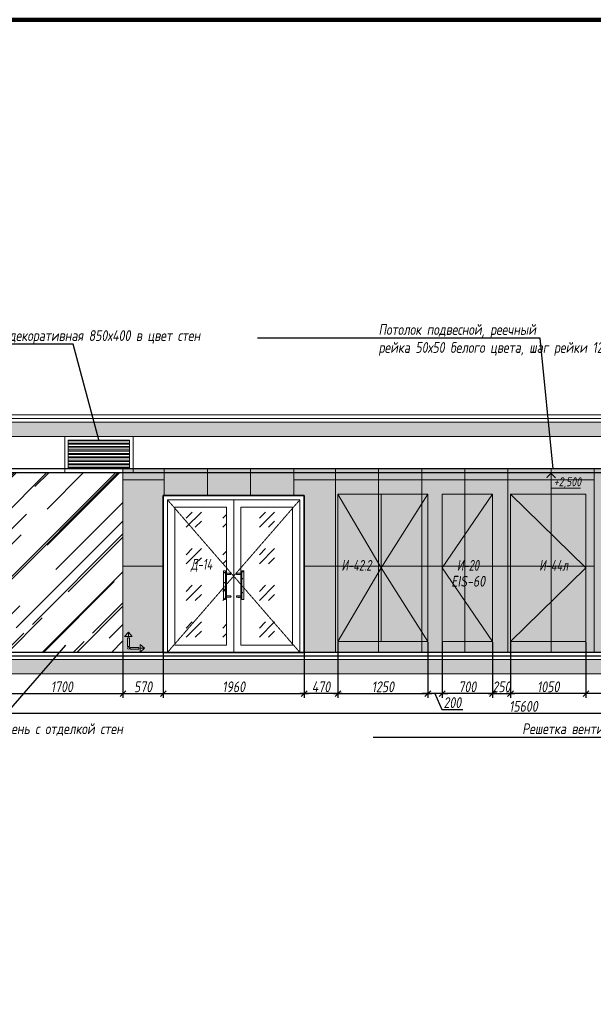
# Model space of a CAD drawing. Header units: millimetres. Extents: x -84210938 to 7466299, y -86687 to 22081.
# Tile 253 of 256: x 162550 to 170528, y 3671 to 17359. Entities that reach past the tile are written whole.
import ezdxf
from ezdxf import colors
from ezdxf.entities.mleader import LeaderData, LeaderLine
from ezdxf.math import Vec2, Vec3

# ---------------------------------------------------------------- set-up
doc = ezdxf.new("R2010")
doc.units = ezdxf.units.MM
doc.linetypes.add('( Hidden )', pattern=[0.375, 0.25, -0.125])
doc.linetypes.add('DASHDOT', pattern=[25.4, 12.7, -6.35, 0, -6.35])
doc.layers.get('Defpoints').update_dxf_attribs({"color": 31})
for name, color, linetype, lineweight in [('A-DETL-GENF', 7, 'Continuous', 5), ('meb', 26, 'Continuous', 15), ('Двери', 7, 'Continuous', 5), ('Отделка стен', 253, 'Continuous', 0), ('пот', 183, 'Continuous', 9)]:
    doc.layers.add(name, color=color, linetype=linetype, lineweight=lineweight)
for name, color, linetype, lineweight, true_color in [('dim_obm', 7, 'Continuous', 9, 0x005700), ('dim_razv', 7, 'DASHDOT', 9, 0x285228), ('pol', 7, 'Continuous', 15, 0x55666d)]:
    doc.layers.add(name, color=color, linetype=linetype, lineweight=lineweight, true_color=true_color)
doc.styles.add('fl_iso paper', font='isocpeur.ttf', dxfattribs={"width": 0.8, "oblique": 10})
doc.styles.add('In tre', font='isocpeur.ttf', dxfattribs={"width": 0.8, "oblique": 10})
doc.dimstyles.new('In tre 1_50', dxfattribs={"dimtxt": 150, "dimasz": 80, "dimexe": 60, "dimexo": 10, "dimgap": 20, "dimtad": 1, "dimdec": 0, "dimrnd": 5, "dimzin": 0, "dimdsep": 46, "dimtxsty": 'fl_iso paper', "dimblk": 'OBLIQUE', "dimcen": 0, "dimdle": 60, "dimadec": 0, "dimazin": 0, "dimtfac": 1, "dimtdec": 0, "dimtofl": 0, "dimtmove": 1, "dimatfit": 1, "dimfxl": 40, "dimtolj": 1, "dimtzin": 0, "dimarcsym": 1})
pattern_1 = [(352.5, (-99945.84, 258012.5), (100.426047, 107.214405), [0, -115.824, 0, -129.54, 0, -123.825]), (322.5, (-99945.84, 258012.5), (247.41986, 56.70328), [0, -62.484, 0, -104.394, 0, -40.005]), (282.5, (-100012.11, 258078.77), (168.099694, -167.489948), [0, -38.1, 0, -137.16, 0, -179.07]), (272.5, (-100012.1, 258078.77), (209.26523, -114.68433), [0, -19.05, 0, -89.916, 0, -102.87])]

# ---------------------------------------------------------------- blocks, each defined once
blk = doc.blocks.new('_Oblique')
at = {"color": 0, "linetype": 'ByBlock', "lineweight": -2}
blk.add_line((-0.5, -0.5), (0.5, 0.5), dxfattribs=at)
blk = doc.blocks.new('*D190')
at = {"layer": 'Defpoints', "color": 0, "linetype": 'ByBlock', "transparency": 16777216}
for p in [(164546, 8564), (166506, 8564), (166506, 7990)]:
    blk.add_point(p, dxfattribs=at)
at = {"layer": 'dim_razv', "color": 0, "linetype": 'ByBlock', "lineweight": -2, "transparency": 16777216}
for p, q in [((164546, 8554), (164546, 7930)), ((166506, 8554), (166506, 7930)), ((164486, 7990), (166566, 7990))]:
    blk.add_line(p, q, dxfattribs=at)
at = {"layer": 'dim_razv', "color": 0, "linetype": 'ByBlock', "lineweight": -2, "transparency": 16777216, "xscale": 80, "yscale": 80, "zscale": 80, "rotation": 180}
blk.add_blockref('_Oblique', (164546, 7990), dxfattribs=at)
at = {"layer": 'dim_razv', "color": 0, "linetype": 'ByBlock', "lineweight": -2, "transparency": 16777216, "xscale": 80, "yscale": 80, "zscale": 80}
blk.add_blockref('_Oblique', (166506, 7990), dxfattribs=at)
at = {"layer": 'dim_razv', "color": 0, "linetype": 'ByBlock', "transparency": 16777216, "insert": (165526, 8085), "char_height": 150, "attachment_point": 5, "style": 'fl_iso paper'}
blk.add_mtext('\\A1;1960', dxfattribs=at)
blk = doc.blocks.new('*D195')
at = {"layer": 'Defpoints', "color": 0, "linetype": 'ByBlock', "transparency": 16777216}
for p in [(161756, 8264), (177356, 8254), (177356, 7718)]:
    blk.add_point(p, dxfattribs=at)
at = {"layer": 'dim_razv', "color": 0, "linetype": 'ByBlock', "lineweight": -2, "transparency": 16777216}
for p, q in [((161756, 8254), (161756, 7658)), ((177356, 8244), (177356, 7658)), ((161696, 7718), (177416, 7718))]:
    blk.add_line(p, q, dxfattribs=at)
at = {"layer": 'dim_razv', "color": 0, "linetype": 'ByBlock', "lineweight": -2, "transparency": 16777216, "xscale": 80, "yscale": 80, "zscale": 80, "rotation": 180}
blk.add_blockref('_Oblique', (161756, 7718), dxfattribs=at)
at = {"layer": 'dim_razv', "color": 0, "linetype": 'ByBlock', "lineweight": -2, "transparency": 16777216, "xscale": 80, "yscale": 80, "zscale": 80}
blk.add_blockref('_Oblique', (177356, 7718), dxfattribs=at)
at = {"layer": 'dim_razv', "color": 0, "linetype": 'ByBlock', "transparency": 16777216, "insert": (169556, 7813), "char_height": 150, "attachment_point": 5, "style": 'fl_iso paper'}
blk.add_mtext('\\A1;15600', dxfattribs=at)
blk = doc.blocks.new('*D218')
at = {"layer": 'Defpoints', "color": 0, "linetype": 'ByBlock', "transparency": 16777216}
for p in [(162286, 8564), (163986, 8564), (163986, 7990)]:
    blk.add_point(p, dxfattribs=at)
at = {"layer": 'dim_razv', "color": 0, "linetype": 'ByBlock', "lineweight": -2, "transparency": 16777216}
for p, q in [((162286, 8554), (162286, 7930)), ((163986, 8554), (163986, 7930)), ((162226, 7990), (164046, 7990))]:
    blk.add_line(p, q, dxfattribs=at)
at = {"layer": 'dim_razv', "color": 0, "linetype": 'ByBlock', "lineweight": -2, "transparency": 16777216, "xscale": 80, "yscale": 80, "zscale": 80, "rotation": 180}
blk.add_blockref('_Oblique', (162286, 7990), dxfattribs=at)
at = {"layer": 'dim_razv', "color": 0, "linetype": 'ByBlock', "lineweight": -2, "transparency": 16777216, "xscale": 80, "yscale": 80, "zscale": 80}
blk.add_blockref('_Oblique', (163986, 7990), dxfattribs=at)
at = {"layer": 'dim_razv', "color": 0, "linetype": 'ByBlock', "transparency": 16777216, "insert": (163136, 8085), "char_height": 150, "attachment_point": 5, "style": 'fl_iso paper'}
blk.add_mtext('\\A1;1700', dxfattribs=at)
blk = doc.blocks.new('*D219')
at = {"layer": 'Defpoints', "color": 0, "linetype": 'ByBlock', "transparency": 16777216}
for p in [(163986, 8564), (164546, 8264), (164546, 7990)]:
    blk.add_point(p, dxfattribs=at)
at = {"layer": 'dim_razv', "color": 0, "linetype": 'ByBlock', "lineweight": -2, "transparency": 16777216}
for p, q in [((163986, 8554), (163986, 7930)), ((164546, 8254), (164546, 7930)), ((163926, 7990), (164606, 7990))]:
    blk.add_line(p, q, dxfattribs=at)
at = {"layer": 'dim_razv', "color": 0, "linetype": 'ByBlock', "lineweight": -2, "transparency": 16777216, "xscale": 80, "yscale": 80, "zscale": 80, "rotation": 180}
blk.add_blockref('_Oblique', (163986, 7990), dxfattribs=at)
at = {"layer": 'dim_razv', "color": 0, "linetype": 'ByBlock', "lineweight": -2, "transparency": 16777216, "xscale": 80, "yscale": 80, "zscale": 80}
blk.add_blockref('_Oblique', (164546, 7990), dxfattribs=at)
at = {"layer": 'dim_razv', "color": 0, "linetype": 'ByBlock', "transparency": 16777216, "insert": (164266, 8085), "char_height": 150, "attachment_point": 5, "style": 'fl_iso paper'}
blk.add_mtext('\\A1;570', dxfattribs=at)
blk = doc.blocks.new('*D220')
at = {"layer": 'Defpoints', "color": 0, "linetype": 'ByBlock', "transparency": 16777216}
for p in [(169126, 8714), (169376, 8714), (169376, 7990)]:
    blk.add_point(p, dxfattribs=at)
at = {"layer": 'dim_razv', "color": 0, "linetype": 'ByBlock', "lineweight": -2, "transparency": 16777216}
for p, q in [((169126, 8704), (169126, 7930)), ((169376, 8704), (169376, 7930)), ((169066, 7990), (169436, 7990))]:
    blk.add_line(p, q, dxfattribs=at)
at = {"layer": 'dim_razv', "color": 0, "linetype": 'ByBlock', "lineweight": -2, "transparency": 16777216, "xscale": 80, "yscale": 80, "zscale": 80, "rotation": 180}
blk.add_blockref('_Oblique', (169126, 7990), dxfattribs=at)
at = {"layer": 'dim_razv', "color": 0, "linetype": 'ByBlock', "lineweight": -2, "transparency": 16777216, "xscale": 80, "yscale": 80, "zscale": 80}
blk.add_blockref('_Oblique', (169376, 7990), dxfattribs=at)
at = {"layer": 'dim_razv', "color": 0, "linetype": 'ByBlock', "transparency": 16777216, "insert": (169251, 8085), "char_height": 150, "attachment_point": 5, "style": 'fl_iso paper'}
blk.add_mtext('\\A1;250', dxfattribs=at)
blk = doc.blocks.new('1')
at = {"layer": 'pol', "linetype": 'ByBlock'}
h = blk.add_hatch(color=1, dxfattribs=at)
h.paths.add_polyline_path([(35776, 73135), (35803, 73135), (35803, 73259), (35776, 73259)])
h.paths.add_polyline_path([(35790, 73275), (35843, 73275), (35790, 73338)])
h.paths.add_polyline_path([(35790, 73275), (35736, 73275), (35790, 73338)])
edge = h.paths.add_edge_path()
edge.add_arc((35790, 73111), 13.4, 0, 360)
h = blk.add_hatch(color=1, dxfattribs=at)
h.paths.add_polyline_path([(35813, 73097), (35813, 73124), (35937, 73124), (35937, 73097)])
h.paths.add_polyline_path([(35952, 73111), (35952, 73164), (36016, 73111)])
h.paths.add_polyline_path([(35952, 73111), (35952, 73057), (36016, 73111)])
at = {"layer": 'pol', "color": 1, "linetype": 'ByBlock'}
for points in [[(35790, 73275), (35736, 73275), (35790, 73338), (35790, 73275)], [(35790, 73275), (35843, 73275), (35790, 73338), (35790, 73275)], [(35952, 73111), (35952, 73164), (36016, 73111), (35952, 73111)], [(35952, 73111), (35952, 73057), (36016, 73111), (35952, 73111)]]:
    blk.add_lwpolyline(points, dxfattribs=at)
for points in [[(35776, 73135), (35803, 73135), (35803, 73259), (35776, 73259)], [(35813, 73097), (35813, 73124), (35937, 73124), (35937, 73097)]]:
    blk.add_lwpolyline(points, close=True, dxfattribs=at)
blk.add_circle((35790, 73111), 13.4, dxfattribs=at)
blk = doc.blocks.new('*D750')
at = {"layer": 'Defpoints', "color": 0, "linetype": 'ByBlock', "transparency": 16777216}
for p in [(170426, 8714), (173776, 8564), (170426, 7990)]:
    blk.add_point(p, dxfattribs=at)
at = {"layer": 'dim_razv', "color": 0, "linetype": 'ByBlock', "lineweight": -2, "transparency": 16777216}
for p, q in [((170426, 8704), (170426, 7930)), ((173776, 8554), (173776, 7930)), ((173836, 7990), (170366, 7990))]:
    blk.add_line(p, q, dxfattribs=at)
at = {"layer": 'dim_razv', "color": 0, "linetype": 'ByBlock', "lineweight": -2, "transparency": 16777216, "xscale": 80, "yscale": 80, "zscale": 80, "rotation": 180}
blk.add_blockref('_Oblique', (170426, 7990), dxfattribs=at)
at = {"layer": 'dim_razv', "color": 0, "linetype": 'ByBlock', "lineweight": -2, "transparency": 16777216, "xscale": 80, "yscale": 80, "zscale": 80}
blk.add_blockref('_Oblique', (173776, 7990), dxfattribs=at)
at = {"layer": 'dim_razv', "color": 0, "linetype": 'ByBlock', "transparency": 16777216, "insert": (172101, 8085), "char_height": 150, "attachment_point": 5, "style": 'fl_iso paper'}
blk.add_mtext('\\A1;3350', dxfattribs=at)
blk = doc.blocks.new('*D751')
at = {"layer": 'Defpoints', "color": 0, "linetype": 'ByBlock', "transparency": 16777216}
for p in [(169376, 8714), (170426, 8714), (169376, 7990)]:
    blk.add_point(p, dxfattribs=at)
at = {"layer": 'dim_razv', "color": 0, "linetype": 'ByBlock', "lineweight": -2, "transparency": 16777216}
for p, q in [((169376, 8704), (169376, 7930)), ((170426, 8704), (170426, 7930)), ((170486, 7990), (169316, 7990))]:
    blk.add_line(p, q, dxfattribs=at)
at = {"layer": 'dim_razv', "color": 0, "linetype": 'ByBlock', "lineweight": -2, "transparency": 16777216, "xscale": 80, "yscale": 80, "zscale": 80, "rotation": 180}
blk.add_blockref('_Oblique', (169376, 7990), dxfattribs=at)
at = {"layer": 'dim_razv', "color": 0, "linetype": 'ByBlock', "lineweight": -2, "transparency": 16777216, "xscale": 80, "yscale": 80, "zscale": 80}
blk.add_blockref('_Oblique', (170426, 7990), dxfattribs=at)
at = {"layer": 'dim_razv', "color": 0, "linetype": 'ByBlock', "transparency": 16777216, "insert": (169901, 8085), "char_height": 150, "attachment_point": 5, "style": 'fl_iso paper'}
blk.add_mtext('\\A1;1050', dxfattribs=at)
blk = doc.blocks.new('*D752')
at = {"layer": 'Defpoints', "color": 0, "linetype": 'ByBlock', "transparency": 16777216}
for p in [(168426, 8714), (169126, 8714), (168426, 7990)]:
    blk.add_point(p, dxfattribs=at)
at = {"layer": 'dim_razv', "color": 0, "linetype": 'ByBlock', "lineweight": -2, "transparency": 16777216}
for p, q in [((168426, 8704), (168426, 7930)), ((169126, 8704), (169126, 7930)), ((169186, 7990), (168366, 7990))]:
    blk.add_line(p, q, dxfattribs=at)
at = {"layer": 'dim_razv', "color": 0, "linetype": 'ByBlock', "lineweight": -2, "transparency": 16777216, "xscale": 80, "yscale": 80, "zscale": 80, "rotation": 180}
blk.add_blockref('_Oblique', (168426, 7990), dxfattribs=at)
at = {"layer": 'dim_razv', "color": 0, "linetype": 'ByBlock', "lineweight": -2, "transparency": 16777216, "xscale": 80, "yscale": 80, "zscale": 80}
blk.add_blockref('_Oblique', (169126, 7990), dxfattribs=at)
at = {"layer": 'dim_razv', "color": 0, "linetype": 'ByBlock', "transparency": 16777216, "insert": (168776, 8085), "char_height": 150, "attachment_point": 5, "style": 'fl_iso paper'}
blk.add_mtext('\\A1;700', dxfattribs=at)
blk = doc.blocks.new('*D753')
at = {"layer": 'Defpoints', "color": 0, "linetype": 'ByBlock', "transparency": 16777216}
for p in [(168226, 8714), (168426, 8714), (168226, 7990)]:
    blk.add_point(p, dxfattribs=at)
at = {"layer": 'dim_razv', "color": 0, "linetype": 'ByBlock', "lineweight": -2, "transparency": 16777216}
for p, q in [((168226, 8704), (168226, 7930)), ((168426, 8704), (168426, 7930)), ((168226, 7990), (168146, 7990)), ((168426, 7990), (168226, 7990)), ((168326, 7990), (168421, 7770)), ((168426, 7990), (168506, 7990)), ((168421, 7770), (168715, 7770))]:
    blk.add_line(p, q, dxfattribs=at)
at = {"layer": 'dim_razv', "color": 0, "linetype": 'ByBlock', "lineweight": -2, "transparency": 16777216, "xscale": 80, "yscale": 80, "zscale": 80}
blk.add_blockref('_Oblique', (168226, 7990), dxfattribs=at)
at = {"layer": 'dim_razv', "color": 0, "linetype": 'ByBlock', "lineweight": -2, "transparency": 16777216, "xscale": 80, "yscale": 80, "zscale": 80, "rotation": 180}
blk.add_blockref('_Oblique', (168426, 7990), dxfattribs=at)
at = {"layer": 'dim_razv', "color": 0, "linetype": 'ByBlock', "transparency": 16777216, "insert": (168568, 7865), "char_height": 150, "attachment_point": 5, "style": 'fl_iso paper'}
blk.add_mtext('\\A1;200', dxfattribs=at)
blk = doc.blocks.new('*D754')
at = {"layer": 'Defpoints', "color": 0, "linetype": 'ByBlock', "transparency": 16777216}
for p in [(166976, 8714), (166506, 8564), (166506, 7990)]:
    blk.add_point(p, dxfattribs=at)
at = {"layer": 'dim_razv', "color": 0, "linetype": 'ByBlock', "lineweight": -2, "transparency": 16777216}
for p, q in [((166976, 8704), (166976, 7930)), ((166506, 8554), (166506, 7930)), ((167036, 7990), (166446, 7990))]:
    blk.add_line(p, q, dxfattribs=at)
at = {"layer": 'dim_razv', "color": 0, "linetype": 'ByBlock', "lineweight": -2, "transparency": 16777216, "xscale": 80, "yscale": 80, "zscale": 80, "rotation": 180}
blk.add_blockref('_Oblique', (166506, 7990), dxfattribs=at)
at = {"layer": 'dim_razv', "color": 0, "linetype": 'ByBlock', "lineweight": -2, "transparency": 16777216, "xscale": 80, "yscale": 80, "zscale": 80}
blk.add_blockref('_Oblique', (166976, 7990), dxfattribs=at)
at = {"layer": 'dim_razv', "color": 0, "linetype": 'ByBlock', "transparency": 16777216, "insert": (166741, 8085), "char_height": 150, "attachment_point": 5, "style": 'fl_iso paper'}
blk.add_mtext('\\A1;470', dxfattribs=at)
blk = doc.blocks.new('*D1143')
at = {"layer": 'Defpoints', "color": 0, "linetype": 'ByBlock', "transparency": 16777216}
for p in [(166976, 8714), (168226, 8714), (168226, 7990)]:
    blk.add_point(p, dxfattribs=at)
at = {"layer": 'dim_razv', "color": 0, "linetype": 'ByBlock', "lineweight": -2, "transparency": 16777216}
for p, q in [((166976, 8704), (166976, 7930)), ((168226, 8704), (168226, 7930)), ((166916, 7990), (168286, 7990))]:
    blk.add_line(p, q, dxfattribs=at)
at = {"layer": 'dim_razv', "color": 0, "linetype": 'ByBlock', "lineweight": -2, "transparency": 16777216, "xscale": 80, "yscale": 80, "zscale": 80, "rotation": 180}
blk.add_blockref('_Oblique', (166976, 7990), dxfattribs=at)
at = {"layer": 'dim_razv', "color": 0, "linetype": 'ByBlock', "lineweight": -2, "transparency": 16777216, "xscale": 80, "yscale": 80, "zscale": 80}
blk.add_blockref('_Oblique', (168226, 7990), dxfattribs=at)
at = {"layer": 'dim_razv', "color": 0, "linetype": 'ByBlock', "transparency": 16777216, "insert": (167601, 8085), "char_height": 150, "attachment_point": 5, "style": 'fl_iso paper'}
blk.add_mtext('\\A1;1250', dxfattribs=at)

msp = doc.modelspace()

# ---------------------------------------------------------------- hatches: boundary and pattern name
at = {"true_color": 0x5294a7}
h = msp.add_hatch(dxfattribs=at)
h.set_pattern_fill('AR-RROOF', color=135, scale=20, angle=45, style=0)
h.set_pattern_definition([(45, (280, 13356.9), (431.0523, 1149.4728), [7620, -1016, 2540, -508]), (45, (578.14, 14014.26), (-836.96, 118.5394), [1524, -167.64, 3048, -381]), (45, (154.28, 13841.84), (1627.2224, 2108.56414), [4064, -711.2, 2032, -508])])
h.paths.add_polyline_path([(162286, 11064), (163986, 11064), (163986, 8564), (162286, 8564)])
at = {"true_color": 0xcccccc}
h = msp.add_hatch(dxfattribs=at)
h.set_pattern_fill('AR-SAND', color=254, scale=3, angle=315)
h.set_pattern_definition(pattern_1)
h.paths.add_polyline_path([(165410.7, 9299.1), (165383.6, 9299.1), (165383.6, 9695.6), (165410.7, 9695.6)])
h = msp.add_hatch(dxfattribs=at)
h.set_pattern_fill('AR-SAND', color=254, scale=3, angle=315)
h.set_pattern_definition(pattern_1)
edge = h.paths.add_edge_path()
edge.add_line((165483.2, 9664.6), (165410.7, 9664.6))
edge.add_line((165410.7, 9664.6), (165410.7, 9645.3))
edge.add_line((165410.7, 9645.3), (165483.2, 9645.3))
edge.add_arc((165477.9, 9655), 11, 298.44951, 421.55049)
h = msp.add_hatch(dxfattribs=at)
h.set_pattern_fill('AR-SAND', color=254, scale=3, angle=315)
h.set_pattern_definition(pattern_1)
edge = h.paths.add_edge_path()
edge.add_line((165568.9, 9664.6), (165641.3, 9664.6))
edge.add_line((165641.3, 9664.6), (165641.3, 9645.3))
edge.add_line((165641.3, 9645.3), (165568.9, 9645.3))
edge.add_arc((165574.2, 9655), 11, 118.44951, 241.55049, ccw=False)
h = msp.add_hatch(dxfattribs=at)
h.set_pattern_fill('AR-SAND', color=254, scale=3, angle=315)
h.set_pattern_definition(pattern_1)
h.paths.add_polyline_path([(165641.3, 9299.1), (165668.4, 9299.1), (165668.4, 9695.6), (165641.3, 9695.6)])
h = msp.add_hatch(dxfattribs=at)
h.set_pattern_fill('AR-SAND', color=254, scale=3, angle=315)
h.set_pattern_definition(pattern_1)
edge = h.paths.add_edge_path()
edge.add_line((165483.2, 9330), (165410.7, 9330))
edge.add_line((165410.7, 9330), (165410.7, 9349.3))
edge.add_line((165410.7, 9349.3), (165483.2, 9349.3))
edge.add_arc((165477.9, 9339.7), 11, -61.55049, 61.55049, ccw=False)
h = msp.add_hatch(dxfattribs=at)
h.set_pattern_fill('AR-SAND', color=254, scale=3, angle=315)
h.set_pattern_definition(pattern_1)
edge = h.paths.add_edge_path()
edge.add_line((165568.9, 9330), (165641.3, 9330))
edge.add_line((165641.3, 9330), (165641.3, 9349.3))
edge.add_line((165641.3, 9349.3), (165568.9, 9349.3))
edge.add_arc((165574.2, 9339.7), 11, 118.44951, 241.55049)
at = {"layer": 'A-DETL-GENF'}
h = msp.add_hatch(dxfattribs=at)
h.set_pattern_fill('ANSI35', color=256, scale=20, style=0)
h.set_pattern_definition([(45, (32373.26, 722.8), (-89.80256, 89.80256), []), (45, (32463.07, 722.8), (-89.80256, 89.80256), [158.75, -31.75, 0, -31.75])])
h.paths.add_polyline_path([(154647.4, 11564), (203744.9, 11564), (203744.9, 11764), (154647.4, 11764)])
h.paths.add_polyline_path([(154647.4, 8264), (203744.9, 8264), (203744.9, 8464), (154647.4, 8464)])
at = {"layer": 'dim_obm'}
msp.add_hatch(color=256, dxfattribs=at).paths.add_polyline_path([(170009.1, 10996), (169941, 11064), (169873, 10996), (169884.5, 10984.4), (169941, 11040.9), (169997.5, 10984.4)], flags=0)
at = {"layer": 'dim_razv', "true_color": 0xeceae4, "transparency": 33554687}
h = msp.add_hatch(dxfattribs=at)
h.set_pattern_fill('AR-SAND', color=254, scale=3, angle=315)
h.paths.add_polyline_path([(155506, 8564), (155506, 11114), (162286, 11114), (162286, 8564), (161756, 8564), (161756, 10764), (160156, 10764), (160156, 8564)])
h.paths.add_polyline_path([(163986, 8564), (163986, 11114), (175676, 11114), (175676, 8564), (175226, 8564), (175226, 10764), (173776, 10764), (173776, 8564), (166506, 8564), (166506, 10744), (164546, 10744), (164546, 8564)])
h.paths.add_polyline_path([(172651, 8614), (173451, 8614), (173451, 9264), (172651, 9264)], flags=16)
h.paths.add_polyline_path([(176726, 11114), (178286, 11114), (178286, 8564), (176726, 8564)])
h.paths.add_polyline_path([(180496, 11114), (184626, 11114), (184626, 8564), (180496, 8564)])
h.paths.add_polyline_path([(185676, 11114), (197536, 11114), (197536, 8564), (185676, 8564)])
h.paths.add_polyline_path([(187286, 9994), (188036, 9994), (188036, 8644), (187286, 8644)], flags=16)
h.paths.add_polyline_path([(198586, 11114), (201931, 11114), (201931, 8564), (198586, 8564)])
h.paths.add_polyline_path([(200121, 9994), (200871, 9994), (200871, 8644), (200121, 8644)], flags=16)
h.paths.add_polyline_path([(202981, 11114), (203236, 11114), (203236, 8564), (202981, 8564)])
at = {"layer": 'meb', "lineweight": 13, "transparency": 33554687}
h = msp.add_hatch(dxfattribs=at)
h.set_pattern_fill('ANSI32', color=256, scale=5, angle=135)
h.set_pattern_definition([(180, (-69836.067, 14314.37), (-4e-15, -47.625), []), (180, (-69851.94, 14330.247), (-4e-15, -47.625), [])])
h.paths.add_polyline_path([(163226, 11114), (164076, 11114), (164076, 11514), (163226, 11514)])
at = {"layer": 'пот', "lineweight": 0, "true_color": 0x7e9fe7}
h = msp.add_hatch(dxfattribs=at)
h.set_pattern_fill('GOST_GLASS', color=161, scale=60)
h.set_pattern_definition([(45, (420, 13356.9), (509.1169, -5e-14), [300, -420]), (45, (547.28, 13356.9), (509.1169, -5e-14), [120, -600]), (45, (420, 13484.18), (509.1169, -5e-14), [120, -600])])
h.paths.add_polyline_path([(164706, 10584), (165426, 10584), (165426, 8664), (164706, 8664)])
h.paths.add_polyline_path([(165626, 10584), (166346, 10584), (166346, 8664), (165626, 8664)])

# ---------------------------------------------------------------- linework, layer by layer
at = {"lineweight": 13}
for points in [[(154647.4, 11814), (203744.9, 11814), (203744.9, 11864), (154647.4, 11864)], [(203744.9, 11764), (154647.4, 11764), (154647.4, 11814), (203744.9, 11814)], [(154647.4, 11564), (203744.9, 11564), (203744.9, 11764), (154647.4, 11764)], [(163176, 11064), (164126, 11064), (164126, 11564), (163176, 11564)], [(163226, 11114), (164076, 11114), (164076, 11514), (163226, 11514)], [(163986, 8564), (163986, 11114), (175676, 11114), (175676, 8564), (175226, 8564), (175226, 10764), (173776, 10764), (173776, 8564), (166506, 8564), (166506, 10744), (164546, 10744), (164546, 8564)], [(162286, 11064), (163986, 11064), (163986, 8564), (162286, 8564)], [(164606, 8564), (164606, 10684), (166446, 10684), (166446, 8564)], [(164606, 10684), (165526, 10684), (165526, 8564), (164606, 8564)], [(165526, 10684), (166446, 10684), (166446, 8564), (165526, 8564)], [(166976, 8714), (166976, 10764), (168226, 10764), (168226, 8714)], [(168426, 8714), (168426, 10764), (169126, 10764), (169126, 8714)], [(169376, 8714), (169376, 10764), (170426, 10764), (170426, 8714)], [(164706, 10584), (165426, 10584), (165426, 8664), (164706, 8664)], [(165626, 10584), (166346, 10584), (166346, 8664), (165626, 8664)], [(165410.7, 9299.1), (165383.6, 9299.1), (165383.6, 9695.6), (165410.7, 9695.6)], [(165641.3, 9299.1), (165668.4, 9299.1), (165668.4, 9695.6), (165641.3, 9695.6)], [(154647.4, 8264), (203744.9, 8264), (203744.9, 8464), (154647.4, 8464)]]:
    msp.add_lwpolyline(points, close=True, dxfattribs=at)
at = {"lineweight": 30}
msp.add_lwpolyline([(203236, 11114), (155506, 11114), (155506, 11064), (203236, 11064)], close=True, dxfattribs=at)
at = {"lineweight": 35}
msp.add_lwpolyline([(164546, 8564), (164546, 10744), (166506, 10744), (166506, 8564)], close=True, dxfattribs=at)
at = {"linetype": '( Hidden )', "lineweight": 13, "ltscale": 10}
for points in [[(164606, 10684), (165526, 9624), (164606, 8564)], [(166446, 10684), (165526, 9624), (166446, 8564)]]:
    msp.add_lwpolyline(points, dxfattribs=at)
at = {"lineweight": 13}
for points in [[(165526, 10684), (165526, 8564)], [(166976, 10764), (167576, 9739), (166976, 8714)], [(167576, 10764), (167576, 8714)], [(168226, 10764), (167576, 9739), (168226, 8714)], [(169126, 10764), (168426, 9739), (169126, 8714)], [(169376, 10764), (170426, 9739), (169376, 8714)], [(203436, 8514), (203744.9, 8514), (203744.9, 8464), (154647.4, 8464), (154647.4, 8514), (155306, 8514)], [(155506, 8514), (203236, 8514)]]:
    msp.add_lwpolyline(points, dxfattribs=at)
for points in [[(165483.2, 9664.6), (165410.7, 9664.6), (165410.7, 9645.3), (165483.2, 9645.3, 0.5955342)], [(165568.9, 9664.6), (165641.3, 9664.6), (165641.3, 9645.3), (165568.9, 9645.3, -0.5955342)], [(165483.2, 9330), (165410.7, 9330), (165410.7, 9349.3), (165483.2, 9349.3, -0.5955342)], [(165568.9, 9330), (165641.3, 9330), (165641.3, 9349.3), (165568.9, 9349.3, 0.5955342)]]:
    msp.add_lwpolyline(points, format="xyb", close=True, dxfattribs=at)
at = {"lineweight": 30}
for points in [[(203236, 8564), (155506, 8564)], [(155506, 8514), (203236, 8514)]]:
    msp.add_lwpolyline(points, dxfattribs=at)
at = {"layer": 'Defpoints', "color": 1, "lineweight": 100}
msp.add_lwpolyline([(145825.4, -10016.5), (249195.3, -10016.5), (249195.3, 17359), (145825.4, 17359)], close=True, dxfattribs=at)
at = {"layer": 'dim_obm'}
msp.add_lwpolyline([(169941, 11064), (169941, 10984), (169941, 10848.5), (170352, 10848.5)], dxfattribs=at)
at = {"layer": 'Отделка стен', "transparency": 33554687}
for points in [[(164561, 10844), (164561, 11114), (164126, 11114)], [(165161, 10744), (165161, 11114), (164561, 11114), (164561, 10744)], [(165761, 10744), (165761, 11114), (165161, 11114), (165161, 10744)], [(166361, 10744), (166361, 11114), (165761, 11114), (165761, 10744)], [(166506, 10964), (166941, 10964), (166941, 11114), (166361, 11114), (166361, 10744)], [(163986, 11064), (163986, 10964), (164546, 10964)], [(164561, 10964), (163986, 10964), (163986, 9764), (164546, 9764)], [(166506, 9764), (166941, 9764), (166941, 10964), (166361, 10964)], [(164546, 9764), (163986, 9764), (163986, 8564), (164561, 8564)], [(166361, 8564), (166361, 8564), (166941, 8564), (166941, 9764), (166506, 9764)]]:
    msp.add_lwpolyline(points, dxfattribs=at)
for points in [[(166941, 11114), (166941, 10964), (167541, 10964), (167541, 11114)], [(167541, 11114), (167541, 10964), (168141, 10964), (168141, 11114)], [(168141, 11114), (168141, 10964), (168741, 10964), (168741, 11114)], [(168741, 11114), (168741, 10964), (169341, 10964), (169341, 11114)], [(169341, 11114), (169341, 10964), (169941, 10964), (169941, 11114)], [(169941, 11114), (169941, 10964), (170541, 10964), (170541, 11114)], [(166941, 10964), (166941, 9764), (167541, 9764), (167541, 10964)], [(167541, 10964), (167541, 9764), (168141, 9764), (168141, 10964)], [(168141, 10964), (168141, 9764), (168741, 9764), (168741, 10964)], [(168741, 10964), (168741, 9764), (169341, 9764), (169341, 10964)], [(169341, 10964), (169341, 9764), (169941, 9764), (169941, 10964)], [(169941, 10964), (169941, 9764), (170541, 9764), (170541, 10964)], [(166941, 9764), (166941, 8564), (167541, 8564), (167541, 9764)], [(167541, 9764), (167541, 8564), (168141, 8564), (168141, 9764)], [(168141, 9764), (168141, 8564), (168741, 8564), (168741, 9764)], [(168741, 9764), (168741, 8564), (169341, 8564), (169341, 9764)], [(169341, 9764), (169341, 8564), (169941, 8564), (169941, 9764)], [(169941, 9764), (169941, 8564), (170541, 8564), (170541, 9764)]]:
    msp.add_lwpolyline(points, close=True, dxfattribs=at)

# ---------------------------------------------------------------- block references
at = {"linetype": 'ByBlock', "xscale": 0.9938708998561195, "yscale": 0.9938708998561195, "zscale": 0.9938708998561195}
msp.add_blockref('1', (128492, -64042.3), dxfattribs=at)

# ---------------------------------------------------------------- texts
at = {"layer": 'dim_obm', "insert": (169979.4, 10997.7), "char_height": 125, "attachment_point": 1, "line_spacing_factor": 0.666667, "style": 'fl_iso paper'}
msp.add_mtext('+2,500', dxfattribs=at)
at = {"layer": 'Двери', "lineweight": 0, "char_height": 150, "attachment_point": 5, "style": 'fl_iso paper'}
for s, insert in [('{\\W0.7;Д-14}', (165078.9, 9773.4)), ('{\\W0.7;И-42.2}', (167233.1, 9773.4)), ('{\\W0.7;И-20}', (168784.9, 9773.4)), ('{\\W0.7;И-44л}', (169975.8, 9773.4))]:
    msp.add_mtext_dynamic_manual_height_columns(s, width=190.261, gutter_width=1350, heights=[0], dxfattribs=dict(at, insert=insert))
at = {"layer": 'Двери', "lineweight": 0, "insert": (168788.3, 9552.5), "char_height": 150, "width": 190.261, "attachment_point": 5, "style": 'fl_iso paper'}
msp.add_mtext('EIS-60', dxfattribs=at)

# ---------------------------------------------------------------- dimensions: what is measured, and where the dimension line sits
at = {"layer": 'dim_razv', "linetype": 'ByBlock'}
for base, p1, p2, picture, middle in [((166506, 7989.8), (166976, 8714), (166506, 8564), '*D754', (166741, 8084.8)), ((168226, 7989.8), (166976, 8714), (168226, 8714), '*D1143', (167601, 8084.8)), ((168426, 7989.8), (169126, 8714), (168426, 8714), '*D752', (168776, 8084.8)), ((169376, 7989.8), (170426, 8714), (169376, 8714), '*D751', (169901, 8084.8)), ((170426, 7989.8), (173776, 8564), (170426, 8714), '*D750', (172101, 8084.8)), ((163986, 7989.8), (162286, 8564), (163986, 8564), '*D218', (163136, 8084.8)), ((166506, 7989.8), (164546, 8564), (166506, 8564), '*D190', (165526, 8084.8)), ((177356, 7717.8), (161756, 8264), (177356, 8254), '*D195', (169556, 7812.8))]:
    dim = msp.add_linear_dim(base=base, p1=p1, p2=p2, dimstyle='In tre 1_50', dxfattribs=at)
    dim.commit()
    dim.dimension.update_dxf_attribs({"geometry": picture, "text_midpoint": middle})
for base, p1, p2, picture, middle in [((168226, 7989.8), (168426, 8714), (168226, 8714), '*D753', (168440.5, 7769.8)), ((169376, 7989.8), (169126, 8714), (169376, 8714), '*D220', (169251, 7989.8))]:
    dim = msp.add_linear_dim(base=base, p1=p1, p2=p2, dimstyle='In tre 1_50', dxfattribs=at)
    dim.commit()
    dim.dimension.update_dxf_attribs({"geometry": picture, "text_midpoint": middle, "dimtype": 160})
dim = msp.add_linear_dim(base=(164546, 7989.8), p1=(163986, 8564), p2=(164546, 8264), text='570', dimstyle='In tre 1_50', dxfattribs=at)
dim.commit()
dim.dimension.update_dxf_attribs({"geometry": '*D219', "text_midpoint": (164266, 8084.8)})

# ---------------------------------------------------------------- leaders
at = {"layer": 'dim_razv', "color": 0, "linetype": 'ByBlock'}
ml = msp.add_multileader_mtext('Standard', dxfattribs=at)
ml.set_content('Потолок подвесной, реечный\\Pрейка 50х50 белого цвета, шаг рейки 120-125мм', style='In tre')
ml.set_leader_properties()
ml.build(insert=Vec2(0, 0))
ml.multileader.update_dxf_attribs({"text_left_attachment_type": 6, "text_right_attachment_type": 6, "dogleg_length": 1, "arrow_head_size": 0, "scale": 50})
ctx = ml.context
ctx.base_point, ctx.scale, ctx.char_height, ctx.arrow_head_size, ctx.landing_gap_size, ctx.plane_origin = Vec3(167536.3, 12932.2), 50, 150, 0, 4.5, Vec3(176183.4, 11137.7)
ctx.left_attachment, ctx.right_attachment = 6, 6
notes = []
notes.append((ctx, [(0, (1, 1, 0), (169788.2, 12932.2), (-1, 0), 50, [(1, [(169971, 11114)], 0, [])])]))
ctx.mtext.insert, ctx.mtext.width, ctx.mtext.defined_height, ctx.mtext.flow_direction = Vec3(167540.8, 13127.2), 2509.515, 696.6, 5
ml = msp.add_multileader_mtext('Standard', dxfattribs=at)
ml.set_content('Решетка вентиляционная декоративная 850х400 в цвет стен', style='In tre')
ml.set_leader_properties()
ml.build(insert=Vec2(0, 0))
ml.multileader.update_dxf_attribs({"text_left_attachment_type": 6, "text_right_attachment_type": 6, "dogleg_length": 1, "arrow_head_size": 0, "scale": 50})
ctx = ml.context
ctx.base_point, ctx.scale, ctx.char_height, ctx.arrow_head_size, ctx.landing_gap_size, ctx.plane_origin = Vec3(160385.8, 12847.8), 50, 150, 0, 4.5, Vec3(169956.1, 10760)
ctx.left_attachment, ctx.right_attachment = 6, 6
notes.append((ctx, [(0, (1, 1, 0), (163293.1, 12847.8), (-1, 0), 50, [(1, [(163651, 11517.5)], 0, [])])]))
ctx.mtext.insert, ctx.mtext.width, ctx.mtext.defined_height, ctx.mtext.flow_direction = Vec3(160390.3, 13042.8), 2996.732, 696.6, 5
ml = msp.add_multileader_mtext('Standard', dxfattribs=at)
ml.set_content('Зеркало на стене, выполнить в один уровень с отделкой стен', style='In tre')
ml.set_leader_properties()
ml.build(insert=Vec2(0, 0))
ml.multileader.update_dxf_attribs({"text_left_attachment_type": 6, "text_right_attachment_type": 6, "dogleg_length": 1, "arrow_head_size": 0, "scale": 50})
ctx = ml.context
ctx.base_point, ctx.scale, ctx.char_height, ctx.arrow_head_size, ctx.landing_gap_size, ctx.plane_origin = Vec3(159178.8, 7381.7), 50, 150, 0, 4.5, Vec3(168730.8, 5587.2)
ctx.left_attachment, ctx.right_attachment = 6, 6
notes.append((ctx, [(0, (1, 1, 0), (162071.4, 7381.7), (-1, 0), 20, [(1, [(163189.1, 8664)], 0, [])])]))
ctx.mtext.insert, ctx.mtext.width, ctx.mtext.defined_height, ctx.mtext.flow_direction = Vec3(159183.3, 7576.7), 3043.138, 696.6, 5
ml = msp.add_multileader_mtext('Standard', dxfattribs=at)
ml.set_content('Решетка вентиляционная декоративная 700х550 в цвет стен', style='In tre')
ml.set_leader_properties()
ml.build(insert=Vec2(0, 0))
ml.multileader.update_dxf_attribs({"text_left_attachment_type": 6, "text_right_attachment_type": 6, "dogleg_length": 1, "arrow_head_size": 0, "scale": 50})
ctx = ml.context
ctx.base_point, ctx.scale, ctx.char_height, ctx.arrow_head_size, ctx.landing_gap_size, ctx.plane_origin = Vec3(169534.2, 7381.7), 50, 150, 0, 4.5, Vec3(178397.5, 5587.2)
ctx.left_attachment, ctx.right_attachment = 6, 6
notes.append((ctx, [(0, (1, 1, 0), (172429.5, 7381.7), (-1, 0), 50, [(1, [(172835.9, 8664)], 0, [])])]))
ctx.mtext.insert, ctx.mtext.width, ctx.mtext.defined_height, ctx.mtext.flow_direction = Vec3(169538.7, 7576.7), 3043.138, 696.6, 5
for ctx, leaders in notes:
    for number, flags, end, landing, length, lines in leaders:
        leader = LeaderData()
        leader.index, (leader.has_last_leader_line, leader.has_dogleg_vector, leader.attachment_direction) = number, flags
        leader.last_leader_point, leader.dogleg_vector, leader.dogleg_length = Vec3(end), Vec3(landing), length
        for number, points, colour, breaks in lines:
            line = LeaderLine()
            line.index, line.vertices, line.color, line.breaks = number, Vec3.list(points), colors.encode_raw_color(colour), breaks
            leader.lines.append(line)
        ctx.leaders.append(leader)

doc.saveas('drawing.dxf')
